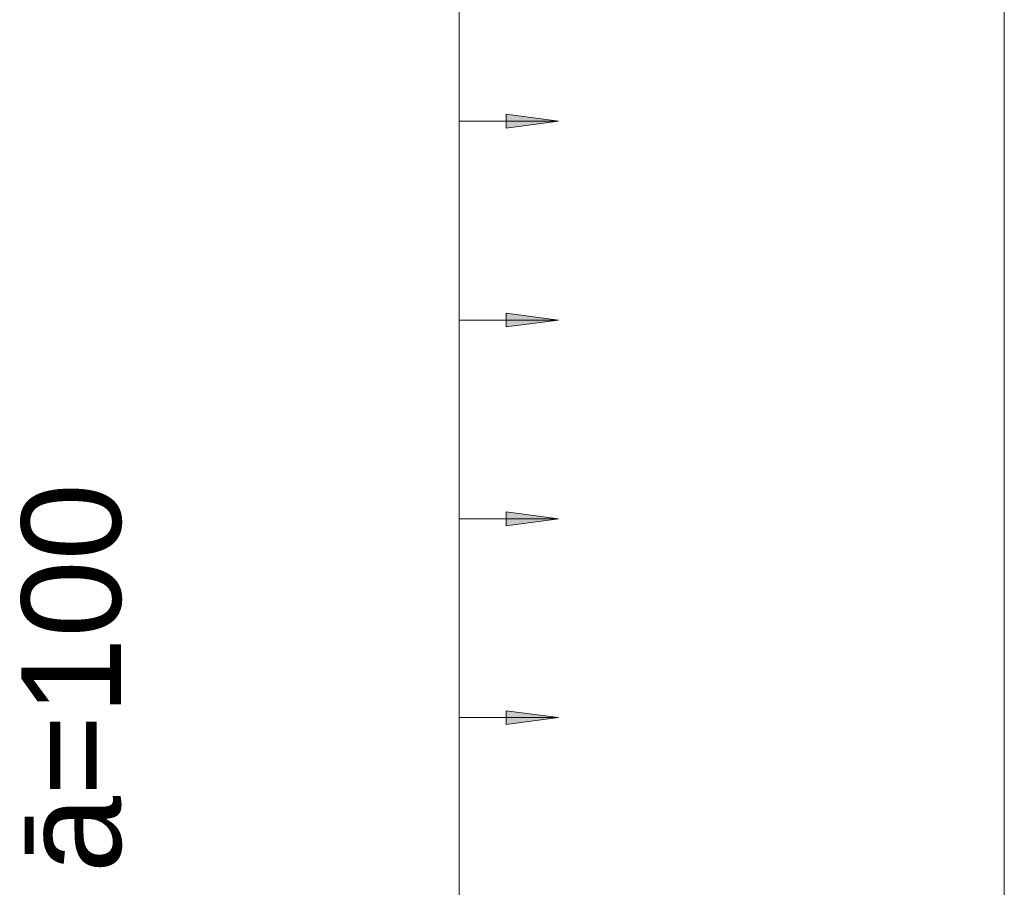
# Model space of a CAD drawing. Header units: millimetres. Extents: x -25607 to 9385, y 1894 to 10168.
# Tile 147 of 181: x 3514 to 4009, y 8035 to 8471. Entities that reach past the tile are written whole.
import ezdxf

# ---------------------------------------------------------------- set-up
doc = ezdxf.new("R2010")
doc.units = ezdxf.units.MM
for name, color, linetype, lineweight in [('A-ANNO-DIMS', 211, 'Continuous', 5), ('A-ANNO-DIMS-25', 211, 'Continuous', 5), ('S-COLS', 52, 'Continuous', 9), ('S-RBAR-IDEN', 171, 'Continuous', 5)]:
    doc.layers.add(name, color=color, linetype=linetype, lineweight=lineweight)
doc.styles.add('Arial', font='arial.ttf', dxfattribs={"height": 50})
doc.styles.add('Arial_1', font='arial.ttf', dxfattribs={"height": 62.5})
doc.dimstyles.new('Výztuž_kusy__řezy__3', dxfattribs={"dimscale": 304.8, "dimtxt": 0.18, "dimasz": 0, "dimexe": 0, "dimexo": 0.0625, "dimgap": 0.082021, "dimtad": 1, "dimdec": 0, "dimzin": 0, "dimdsep": 46, "dimtxsty": 'Arial_1', "dimblk1": 'NONE', "dimblk2": 'NONE', "dimsah": 1, "dimcen": 0.09, "dimazin": 0, "dimtfac": 1, "dimtdec": 4, "dimtix": 1, "dimtmove": 0, "dimatfit": 3, "dimfxl": 0.164042, "dimfxlon": 1, "dimtvp": 1, "dimtfill": 1, "dimtolj": 1, "dimtzin": 0, "dimarcsym": 2})

# ---------------------------------------------------------------- blocks, each defined once
blk = doc.blocks.new('DIMBLOCK605-V5')
at = {"layer": 'A-ANNO-DIMS-25'}
for points in [[(3785.15, 8520), (3758.86, 8523.46), (3758.86, 8516.54)], [(3785.15, 8420), (3758.86, 8423.46), (3758.86, 8416.54)]]:
    blk.add_hatch(color=256, dxfattribs=at).paths.add_polyline_path(points)
for p, q in [((3735.15, 8520), (3735.15, 8420)), ((3735.15, 8520), (3735.15, 8520)), ((3735.15, 8520), (3785.15, 8520)), ((3785.15, 8520), (3758.86, 8523.46)), ((3758.86, 8523.46), (3758.86, 8516.54)), ((3758.86, 8516.54), (3785.15, 8520)), ((3735.15, 8420), (3735.15, 8420)), ((3735.15, 8420), (3785.15, 8420)), ((3785.15, 8420), (3758.86, 8423.46)), ((3758.86, 8423.46), (3758.86, 8416.54)), ((3758.86, 8416.54), (3785.15, 8420))]:
    blk.add_line(p, q, dxfattribs=at)
blk = doc.blocks.new('_None')
blk = doc.blocks.new('DIMBLOCK606-V5')
at = {"layer": 'A-ANNO-DIMS-25'}
for points in [[(3785.15, 8420), (3758.86, 8423.46), (3758.86, 8416.54)], [(3785.15, 8320), (3758.86, 8323.46), (3758.86, 8316.54)]]:
    blk.add_hatch(color=256, dxfattribs=at).paths.add_polyline_path(points)
for p, q in [((3735.15, 8420), (3735.15, 8320)), ((3735.15, 8420), (3735.15, 8420)), ((3735.15, 8420), (3785.15, 8420)), ((3785.15, 8420), (3758.86, 8423.46)), ((3758.86, 8423.46), (3758.86, 8416.54)), ((3758.86, 8416.54), (3785.15, 8420)), ((3785.15, 8320), (3758.86, 8323.46)), ((3758.86, 8323.46), (3758.86, 8316.54)), ((3735.15, 8320), (3735.15, 8320)), ((3735.15, 8320), (3785.15, 8320)), ((3758.86, 8316.54), (3785.15, 8320))]:
    blk.add_line(p, q, dxfattribs=at)
blk = doc.blocks.new('DIMBLOCK607-V5')
at = {"layer": 'A-ANNO-DIMS-25'}
for points in [[(3785.15, 8320), (3758.86, 8323.46), (3758.86, 8316.54)], [(3785.15, 8220), (3758.86, 8223.46), (3758.86, 8216.54)]]:
    blk.add_hatch(color=256, dxfattribs=at).paths.add_polyline_path(points)
for p, q in [((3785.15, 8320), (3758.86, 8323.46)), ((3758.86, 8323.46), (3758.86, 8316.54)), ((3735.15, 8320), (3735.15, 8220)), ((3735.15, 8320), (3735.15, 8320)), ((3735.15, 8320), (3785.15, 8320)), ((3758.86, 8316.54), (3785.15, 8320)), ((3785.15, 8220), (3758.86, 8223.46)), ((3758.86, 8223.46), (3758.86, 8216.54)), ((3735.15, 8220), (3735.15, 8220)), ((3735.15, 8220), (3785.15, 8220)), ((3758.86, 8216.54), (3785.15, 8220))]:
    blk.add_line(p, q, dxfattribs=at)
blk = doc.blocks.new('DIMBLOCK608-V5')
at = {"layer": 'A-ANNO-DIMS-25'}
for points in [[(3785.15, 8220), (3758.86, 8223.46), (3758.86, 8216.54)], [(3785.15, 8120), (3758.86, 8123.46), (3758.86, 8116.54)]]:
    blk.add_hatch(color=256, dxfattribs=at).paths.add_polyline_path(points)
for p, q in [((3785.15, 8220), (3758.86, 8223.46)), ((3758.86, 8223.46), (3758.86, 8216.54)), ((3735.15, 8220), (3735.15, 8120)), ((3735.15, 8220), (3735.15, 8220)), ((3735.15, 8220), (3785.15, 8220)), ((3758.86, 8216.54), (3785.15, 8220)), ((3785.15, 8120), (3758.86, 8123.46)), ((3758.86, 8123.46), (3758.86, 8116.54)), ((3735.15, 8120), (3735.15, 8120)), ((3735.15, 8120), (3785.15, 8120)), ((3758.86, 8116.54), (3785.15, 8120))]:
    blk.add_line(p, q, dxfattribs=at)
blk = doc.blocks.new('DIMBLOCK609-V5')
at = {"layer": 'A-ANNO-DIMS-25'}
for points in [[(3785.15, 8120), (3758.86, 8123.46), (3758.86, 8116.54)], [(3785.15, 8020), (3758.86, 8023.46), (3758.86, 8016.54)]]:
    blk.add_hatch(color=256, dxfattribs=at).paths.add_polyline_path(points)
for p, q in [((3785.15, 8120), (3758.86, 8123.46)), ((3758.86, 8123.46), (3758.86, 8116.54)), ((3735.15, 8120), (3735.15, 8020)), ((3735.15, 8120), (3735.15, 8120)), ((3735.15, 8120), (3785.15, 8120)), ((3758.86, 8116.54), (3785.15, 8120)), ((3785.15, 8020), (3758.86, 8023.46)), ((3758.86, 8023.46), (3758.86, 8016.54)), ((3735.15, 8020), (3735.15, 8020)), ((3735.15, 8020), (3785.15, 8020)), ((3758.86, 8016.54), (3785.15, 8020))]:
    blk.add_line(p, q, dxfattribs=at)
blk = doc.blocks.new('DIMBLOCK631-V5')
at = {"layer": 'A-ANNO-DIMS-25'}
for points in [[(3785.15, 8620), (3758.86, 8623.46), (3758.86, 8616.54)], [(3785.15, 8520), (3758.86, 8523.46), (3758.86, 8516.54)], [(3785.15, 8420), (3758.86, 8423.46), (3758.86, 8416.54)], [(3785.15, 8320), (3758.86, 8323.46), (3758.86, 8316.54)], [(3785.15, 8220), (3758.86, 8223.46), (3758.86, 8216.54)], [(3785.15, 8120), (3758.86, 8123.46), (3758.86, 8116.54)], [(3785.15, 8020), (3758.86, 8023.46), (3758.86, 8016.54)], [(3785.15, 7920), (3758.86, 7923.46), (3758.86, 7916.54)], [(3785.15, 7820), (3758.86, 7823.46), (3758.86, 7816.54)], [(3785.15, 7720), (3758.86, 7723.46), (3758.86, 7716.54)], [(3785.15, 7620), (3758.86, 7623.46), (3758.86, 7616.54)], [(3785.15, 7520), (3758.86, 7523.46), (3758.86, 7516.54)], [(3785.15, 7420), (3758.86, 7423.46), (3758.86, 7416.54)], [(3785.15, 7320), (3758.86, 7323.46), (3758.86, 7316.54)], [(3785.15, 7220), (3758.86, 7223.46), (3758.86, 7216.54)], [(3785.15, 7120), (3758.86, 7123.46), (3758.86, 7116.54)], [(3785.15, 7020), (3758.86, 7023.46), (3758.86, 7016.54)], [(3785.15, 6920), (3758.86, 6923.46), (3758.86, 6916.54)], [(3785.15, 6820), (3758.86, 6823.46), (3758.86, 6816.54)], [(3785.15, 6720), (3758.86, 6723.46), (3758.86, 6716.54)], [(3785.15, 6620), (3758.86, 6623.46), (3758.86, 6616.54)], [(3785.15, 6520), (3758.86, 6523.46), (3758.86, 6516.54)], [(3785.15, 6420), (3758.86, 6423.46), (3758.86, 6416.54)], [(3785.15, 6320), (3758.86, 6323.46), (3758.86, 6316.54)], [(3785.15, 6220), (3758.86, 6223.46), (3758.86, 6216.54)], [(3785.15, 6120), (3758.86, 6123.46), (3758.86, 6116.54)], [(3785.15, 6020), (3758.86, 6023.46), (3758.86, 6016.54)], [(3785.15, 5920), (3758.86, 5923.46), (3758.86, 5916.54)]]:
    blk.add_hatch(color=256, dxfattribs=at).paths.add_polyline_path(points)
for p, q in [((3785.15, 8620), (3758.86, 8623.46)), ((3758.86, 8623.46), (3758.86, 8616.54)), ((3735.15, 8620), (3735.15, 5920)), ((3735.15, 8620), (3735.15, 8520)), ((3735.15, 8620), (3735.15, 8620)), ((3735.15, 8620), (3785.15, 8620)), ((3758.86, 8616.54), (3785.15, 8620)), ((3735.15, 8520), (3735.15, 8420)), ((3735.15, 8520), (3735.15, 8520)), ((3735.15, 8520), (3785.15, 8520)), ((3785.15, 8520), (3758.86, 8523.46)), ((3758.86, 8523.46), (3758.86, 8516.54)), ((3758.86, 8516.54), (3785.15, 8520)), ((3735.15, 8420), (3735.15, 8320)), ((3735.15, 8420), (3735.15, 8420)), ((3735.15, 8420), (3785.15, 8420)), ((3785.15, 8420), (3758.86, 8423.46)), ((3758.86, 8423.46), (3758.86, 8416.54)), ((3758.86, 8416.54), (3785.15, 8420)), ((3785.15, 8320), (3758.86, 8323.46)), ((3758.86, 8323.46), (3758.86, 8316.54)), ((3735.15, 8320), (3735.15, 8220)), ((3735.15, 8320), (3735.15, 8320)), ((3735.15, 8320), (3785.15, 8320)), ((3758.86, 8316.54), (3785.15, 8320)), ((3785.15, 8220), (3758.86, 8223.46)), ((3758.86, 8223.46), (3758.86, 8216.54)), ((3735.15, 8220), (3735.15, 8120)), ((3735.15, 8220), (3735.15, 8220)), ((3735.15, 8220), (3785.15, 8220)), ((3758.86, 8216.54), (3785.15, 8220)), ((3785.15, 8120), (3758.86, 8123.46)), ((3758.86, 8123.46), (3758.86, 8116.54)), ((3735.15, 8120), (3735.15, 8020)), ((3735.15, 8120), (3735.15, 8120)), ((3735.15, 8120), (3785.15, 8120)), ((3758.86, 8116.54), (3785.15, 8120)), ((3785.15, 8020), (3758.86, 8023.46)), ((3758.86, 8023.46), (3758.86, 8016.54)), ((3735.15, 8020), (3735.15, 7920)), ((3735.15, 8020), (3735.15, 8020)), ((3735.15, 8020), (3785.15, 8020)), ((3758.86, 8016.54), (3785.15, 8020)), ((3735.15, 7920), (3735.15, 7820)), ((3735.15, 7920), (3735.15, 7920)), ((3735.15, 7920), (3785.15, 7920)), ((3785.15, 7920), (3758.86, 7923.46)), ((3758.86, 7923.46), (3758.86, 7916.54)), ((3758.86, 7916.54), (3785.15, 7920)), ((3785.15, 7820), (3758.86, 7823.46)), ((3758.86, 7823.46), (3758.86, 7816.54)), ((3735.15, 7820), (3735.15, 7720)), ((3735.15, 7820), (3735.15, 7820)), ((3735.15, 7820), (3785.15, 7820)), ((3758.86, 7816.54), (3785.15, 7820)), ((3785.15, 7720), (3758.86, 7723.46)), ((3758.86, 7723.46), (3758.86, 7716.54)), ((3735.15, 7720), (3735.15, 7620)), ((3735.15, 7720), (3735.15, 7720)), ((3735.15, 7720), (3785.15, 7720)), ((3758.86, 7716.54), (3785.15, 7720)), ((3785.15, 7620), (3758.86, 7623.46)), ((3758.86, 7623.46), (3758.86, 7616.54)), ((3735.15, 7620), (3735.15, 7520)), ((3735.15, 7620), (3735.15, 7620)), ((3735.15, 7620), (3785.15, 7620)), ((3758.86, 7616.54), (3785.15, 7620)), ((3785.15, 7520), (3758.86, 7523.46)), ((3758.86, 7523.46), (3758.86, 7516.54)), ((3735.15, 7520), (3735.15, 7420)), ((3735.15, 7520), (3735.15, 7520)), ((3735.15, 7520), (3785.15, 7520)), ((3758.86, 7516.54), (3785.15, 7520)), ((3735.15, 7420), (3735.15, 7320)), ((3735.15, 7420), (3735.15, 7420)), ((3735.15, 7420), (3785.15, 7420)), ((3785.15, 7420), (3758.86, 7423.46)), ((3758.86, 7423.46), (3758.86, 7416.54)), ((3758.86, 7416.54), (3785.15, 7420)), ((3785.15, 7320), (3758.86, 7323.46)), ((3758.86, 7323.46), (3758.86, 7316.54)), ((3735.15, 7320), (3735.15, 7220)), ((3735.15, 7320), (3735.15, 7320)), ((3735.15, 7320), (3785.15, 7320)), ((3758.86, 7316.54), (3785.15, 7320)), ((3785.15, 7220), (3758.86, 7223.46)), ((3758.86, 7223.46), (3758.86, 7216.54)), ((3735.15, 7220), (3735.15, 7120)), ((3735.15, 7220), (3735.15, 7220)), ((3735.15, 7220), (3785.15, 7220)), ((3758.86, 7216.54), (3785.15, 7220)), ((3785.15, 7120), (3758.86, 7123.46)), ((3758.86, 7123.46), (3758.86, 7116.54)), ((3735.15, 7120), (3735.15, 7020)), ((3735.15, 7120), (3735.15, 7120)), ((3735.15, 7120), (3785.15, 7120)), ((3758.86, 7116.54), (3785.15, 7120)), ((3785.15, 7020), (3758.86, 7023.46)), ((3758.86, 7023.46), (3758.86, 7016.54)), ((3735.15, 7020), (3735.15, 6920)), ((3735.15, 7020), (3735.15, 7020)), ((3735.15, 7020), (3785.15, 7020)), ((3758.86, 7016.54), (3785.15, 7020)), ((3735.15, 6920), (3735.15, 6820)), ((3735.15, 6920), (3735.15, 6920)), ((3735.15, 6920), (3785.15, 6920)), ((3785.15, 6920), (3758.86, 6923.46)), ((3758.86, 6923.46), (3758.86, 6916.54)), ((3758.86, 6916.54), (3785.15, 6920)), ((3735.15, 6820), (3735.15, 6720)), ((3735.15, 6820), (3735.15, 6820)), ((3735.15, 6820), (3785.15, 6820)), ((3785.15, 6820), (3758.86, 6823.46)), ((3758.86, 6823.46), (3758.86, 6816.54)), ((3758.86, 6816.54), (3785.15, 6820)), ((3785.15, 6720), (3758.86, 6723.46)), ((3758.86, 6723.46), (3758.86, 6716.54)), ((3735.15, 6720), (3735.15, 6620)), ((3735.15, 6720), (3735.15, 6720)), ((3735.15, 6720), (3785.15, 6720)), ((3758.86, 6716.54), (3785.15, 6720)), ((3785.15, 6620), (3758.86, 6623.46)), ((3758.86, 6623.46), (3758.86, 6616.54)), ((3735.15, 6620), (3735.15, 6520)), ((3735.15, 6620), (3735.15, 6620)), ((3735.15, 6620), (3785.15, 6620)), ((3758.86, 6616.54), (3785.15, 6620)), ((3785.15, 6520), (3758.86, 6523.46)), ((3758.86, 6523.46), (3758.86, 6516.54)), ((3735.15, 6520), (3735.15, 6420)), ((3735.15, 6520), (3735.15, 6520)), ((3735.15, 6520), (3785.15, 6520)), ((3758.86, 6516.54), (3785.15, 6520)), ((3735.15, 6420), (3735.15, 6320)), ((3735.15, 6420), (3735.15, 6420)), ((3735.15, 6420), (3785.15, 6420)), ((3785.15, 6420), (3758.86, 6423.46)), ((3758.86, 6423.46), (3758.86, 6416.54)), ((3758.86, 6416.54), (3785.15, 6420)), ((3735.15, 6320), (3735.15, 6220)), ((3735.15, 6320), (3735.15, 6320)), ((3735.15, 6320), (3785.15, 6320)), ((3785.15, 6320), (3758.86, 6323.46)), ((3758.86, 6323.46), (3758.86, 6316.54)), ((3758.86, 6316.54), (3785.15, 6320)), ((3785.15, 6220), (3758.86, 6223.46)), ((3758.86, 6223.46), (3758.86, 6216.54)), ((3735.15, 6220), (3735.15, 6120)), ((3735.15, 6220), (3735.15, 6220)), ((3735.15, 6220), (3785.15, 6220)), ((3758.86, 6216.54), (3785.15, 6220)), ((3785.15, 6120), (3758.86, 6123.46)), ((3758.86, 6123.46), (3758.86, 6116.54)), ((3735.15, 6120), (3735.15, 6020)), ((3735.15, 6120), (3735.15, 6120)), ((3735.15, 6120), (3785.15, 6120)), ((3758.86, 6116.54), (3785.15, 6120)), ((3785.15, 6020), (3758.86, 6023.46)), ((3758.86, 6023.46), (3758.86, 6016.54)), ((3735.15, 6020), (3735.15, 5920)), ((3735.15, 6020), (3735.15, 6020)), ((3735.15, 6020), (3785.15, 6020)), ((3758.86, 6016.54), (3785.15, 6020)), ((3785.15, 5920), (3758.86, 5923.46)), ((3758.86, 5923.46), (3758.86, 5916.54)), ((3735.15, 5920), (3735.15, 5920)), ((3735.15, 5920), (3785.15, 5920)), ((3758.86, 5916.54), (3785.15, 5920))]:
    blk.add_line(p, q, dxfattribs=at)

msp = doc.modelspace()

# ---------------------------------------------------------------- linework, layer by layer
at = {"layer": 'S-COLS'}
for p, q in [((4009.44, 8670), (4009.44, 5870)), ((4009.44, 5870), (4009.44, 8670))]:
    msp.add_line(p, q, dxfattribs=at)

# ---------------------------------------------------------------- texts
at = {"layer": 'S-RBAR-IDEN', "insert": (3515.06, 8041.78), "char_height": 50, "width": 242.5105, "attachment_point": 1, "rotation": 90, "style": 'Arial', "bg_fill": 3, "box_fill_scale": 1.25, "bg_fill_color": 256, "bg_fill_true_color": 13158600, "bg_fill_transparency": 0}
msp.add_mtext('ā=100', dxfattribs=at)

# ---------------------------------------------------------------- dimensions: what is measured, and where the dimension line sits
at = {"layer": 'A-ANNO-DIMS'}
for base, p1, p2, text, override, picture, middle in [((3735.15, 5920), (3785.15, 8620), (3785.15, 5920), '100 2700', {"dimpost": '<>', "dimblk1": 'None', "dimblk2": 'None', "dimsah": 1, "dimfxl": 2700}, 'DIMBLOCK631-V5', (3678.24, 7270)), ((3735.15, 8420), (3785.15, 8520), (3785.15, 8420), ' ', {"dimpost": '<>', "dimfxl": 100}, 'DIMBLOCK605-V5', (3735.15, 8470)), ((3735.15, 8320), (3785.15, 8420), (3785.15, 8320), ' ', {"dimpost": '<>', "dimfxl": 100}, 'DIMBLOCK606-V5', (3735.15, 8370)), ((3735.15, 8220), (3785.15, 8320), (3785.15, 8220), ' ', {"dimpost": '<>', "dimfxl": 100}, 'DIMBLOCK607-V5', (3735.15, 8270)), ((3735.15, 8120), (3785.15, 8220), (3785.15, 8120), ' ', {"dimpost": '<>', "dimfxl": 100}, 'DIMBLOCK608-V5', (3735.15, 8170)), ((3735.15, 8020), (3785.15, 8120), (3785.15, 8020), ' ', {"dimpost": '<>', "dimfxl": 100}, 'DIMBLOCK609-V5', (3735.15, 8070))]:
    dim = msp.add_linear_dim(base=base, p1=p1, p2=p2, angle=90, text=text, dimstyle='Výztuž_kusy__řezy__3', override=override, dxfattribs=at)
    dim.commit()
    dim.dimension.update_dxf_attribs({"geometry": picture, "text_midpoint": middle})

doc.saveas('drawing.dxf')
